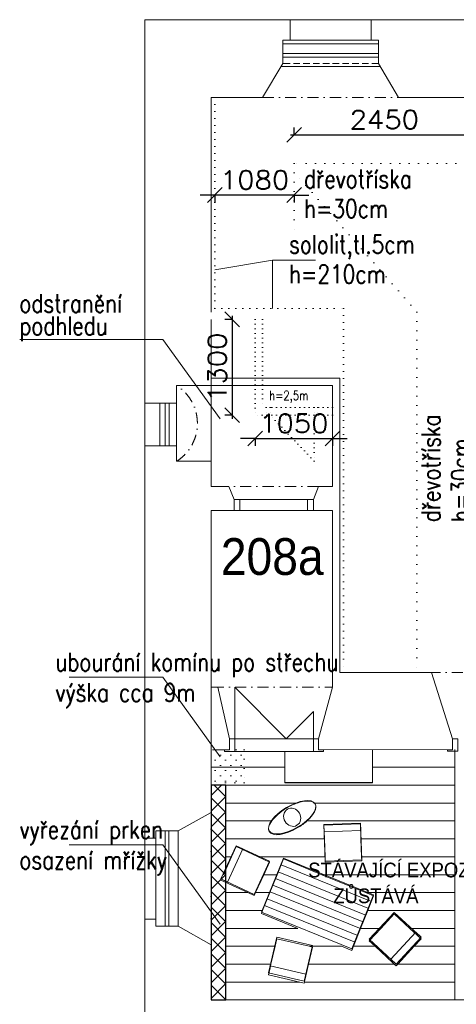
# Model space of a CAD drawing. Header units: millimetres. Extents: x 51292 to 288261, y 1680 to 40825.
# Tile 2 of 10: x 51292 to 57231, y 21360 to 34744. Entities that reach past the tile are written whole.
import ezdxf

# ---------------------------------------------------------------- set-up
doc = ezdxf.new("R2010")
doc.units = ezdxf.units.MM
for name, pattern in [('TEČKOVANÁ', [6.35, 0, -6.35]), ('ČERCHOVANÁ', [25.4, 12.7, -6.35, 0, -6.35]), ('ČÁRKOVANÁ', [19.05, 12.7, -6.35])]:
    doc.linetypes.add(name, pattern=pattern)
for name, color, linetype, lineweight in [('Bourání', 6, 'TEČKOVANÁ', 13), ('Koty', 1, 'Continuous', 13), ('Návrh', 1, 'Continuous', 30), ('Okna', 150, 'Continuous', 13), ('Tenká', 7, 'Continuous', 13), ('Text', 40, 'Continuous', 13), ('Čerch', 140, 'ČERCHOVANÁ', 13)]:
    doc.layers.add(name, color=color, linetype=linetype, lineweight=lineweight)
doc.styles.add('ARIAL100', font='arial.ttf', dxfattribs={"width": 0.9})
doc.styles.add('ROMANS100', font='romans.shx', dxfattribs={"width": 0.8})
doc.styles.add('Tom1', font='romans.shx', dxfattribs={"width": 1.1})
doc.dimstyles.new('Tom1-100', dxfattribs={"dimtxt": 250, "dimasz": 200, "dimexe": 100, "dimexo": 600, "dimgap": 80, "dimtad": 1, "dimdec": 0, "dimrnd": 5, "dimzin": 1, "dimtxsty": 'Tom1', "dimblk": 'OBLIQUE', "dimcen": 0.09, "dimdle": 50, "dimadec": 0, "dimazin": 0, "dimtfac": 1, "dimtdec": 0, "dimtix": 1, "dimtmove": 2, "dimatfit": 1, "dimldrblk": 'OBLIQUE', "dimfxl": 0, "dimarcsym": 0})

# ---------------------------------------------------------------- blocks, each defined once
blk = doc.blocks.new('_Oblique')
at = {"color": 0, "linetype": 'ByBlock', "lineweight": -2}
blk.add_line((-0.5, -0.5), (0.5, 0.5), dxfattribs=at)
blk = doc.blocks.new('*D12')
at = {"layer": 'Defpoints', "color": 0, "transparency": 16777216}
for p in [(53947, 32788), (55027, 32788), (53947, 32361)]:
    blk.add_point(p, dxfattribs=at)
at = {"layer": 'Koty', "color": 0, "lineweight": -2, "transparency": 16777216}
for p, q in [((53947, 32361), (53747, 32361)), ((53947, 32361), (53947, 32261)), ((55027, 32361), (53947, 32361)), ((55027, 32361), (55027, 32261)), ((55027, 32361), (55227, 32361))]:
    blk.add_line(p, q, dxfattribs=at)
at = {"layer": 'Koty', "color": 0, "lineweight": -2, "transparency": 16777216, "xscale": 200, "yscale": 200, "zscale": 200}
blk.add_blockref('_Oblique', (53947, 32361), dxfattribs=at)
at = {"layer": 'Koty', "color": 0, "lineweight": -2, "transparency": 16777216, "xscale": 200, "yscale": 200, "zscale": 200, "rotation": 180}
blk.add_blockref('_Oblique', (55027, 32361), dxfattribs=at)
at = {"layer": 'Koty', "color": 0, "transparency": 16777216, "insert": (54487, 32566), "char_height": 250, "attachment_point": 5, "style": 'Tom1'}
blk.add_mtext('1080', dxfattribs=at)
blk = doc.blocks.new('*D13')
at = {"layer": 'Defpoints', "color": 0, "transparency": 16777216}
for p in [(57477, 33181), (55027, 32788), (57477, 32788)]:
    blk.add_point(p, dxfattribs=at)
at = {"layer": 'Koty', "color": 0, "lineweight": -2, "transparency": 16777216}
for p, q in [((55027, 33181), (55027, 33281)), ((57477, 33181), (57477, 33281)), ((54977, 33181), (57527, 33181))]:
    blk.add_line(p, q, dxfattribs=at)
at = {"layer": 'Koty', "color": 0, "lineweight": -2, "transparency": 16777216, "xscale": 200, "yscale": 200, "zscale": 200, "rotation": 180}
blk.add_blockref('_Oblique', (55027, 33181), dxfattribs=at)
at = {"layer": 'Koty', "color": 0, "lineweight": -2, "transparency": 16777216, "xscale": 200, "yscale": 200, "zscale": 200}
blk.add_blockref('_Oblique', (57477, 33181), dxfattribs=at)
at = {"layer": 'Koty', "color": 0, "transparency": 16777216, "insert": (56252, 33386), "char_height": 250, "attachment_point": 5, "style": 'Tom1'}
blk.add_mtext('2450', dxfattribs=at)
blk = doc.blocks.new('*D64')
at = {"layer": 'Defpoints', "color": 0, "transparency": 16777216}
for p in [(54496, 30671), (54184, 29369), (54496, 29369)]:
    blk.add_point(p, dxfattribs=at)
at = {"layer": 'Koty', "color": 0, "lineweight": -2, "transparency": 16777216}
for p, q in [((54184, 30671), (54084, 30671)), ((54184, 30721), (54184, 29319)), ((54184, 29369), (54084, 29369))]:
    blk.add_line(p, q, dxfattribs=at)
at = {"layer": 'Koty', "color": 0, "lineweight": -2, "transparency": 16777216, "xscale": 200, "yscale": 200, "zscale": 200}
for p, rotation in [((54184, 30671), 90), ((54184, 29369), 270)]:
    blk.add_blockref('_Oblique', p, dxfattribs=dict(at, rotation=rotation))
at = {"layer": 'Koty', "color": 0, "transparency": 16777216, "insert": (53979, 30020), "char_height": 250, "attachment_point": 5, "rotation": 90, "style": 'Tom1'}
blk.add_mtext('1300', dxfattribs=at)
blk = doc.blocks.new('*D65')
at = {"layer": 'Defpoints', "color": 0, "transparency": 16777216}
for p in [(54496, 29369), (55546, 29369), (55546, 29052)]:
    blk.add_point(p, dxfattribs=at)
at = {"layer": 'Koty', "color": 0, "lineweight": -2, "transparency": 16777216}
for p, q in [((54496, 29052), (54296, 29052)), ((54496, 29052), (54496, 28952)), ((54496, 29052), (55546, 29052)), ((55546, 29052), (55546, 28952)), ((55546, 29052), (55746, 29052))]:
    blk.add_line(p, q, dxfattribs=at)
at = {"layer": 'Koty', "color": 0, "lineweight": -2, "transparency": 16777216, "xscale": 200, "yscale": 200, "zscale": 200}
blk.add_blockref('_Oblique', (54496, 29052), dxfattribs=at)
at = {"layer": 'Koty', "color": 0, "lineweight": -2, "transparency": 16777216, "xscale": 200, "yscale": 200, "zscale": 200, "rotation": 180}
blk.add_blockref('_Oblique', (55546, 29052), dxfattribs=at)
at = {"layer": 'Koty', "color": 0, "transparency": 16777216, "insert": (55021, 29257), "char_height": 250, "attachment_point": 5, "style": 'Tom1'}
blk.add_mtext('1050', dxfattribs=at)

msp = doc.modelspace()

# ---------------------------------------------------------------- hatches: boundary and pattern name
at = {"layer": 'Bourání'}
h = msp.add_hatch(dxfattribs=at)
h.set_pattern_fill('OMITKA', color=256, scale=100, style=0)
h.set_pattern_definition([(45, (0, 0), (-70.71068, 70.71068), [0, -100])])
edge = h.paths.add_edge_path()
edge.add_spline(control_points=[(54346.2, 24369.7), (54346.2, 24369.7), (54346.2, 24473.9), (54346.2, 24582)], knot_values=[0.1731418, 0.1731418, 0.1731418, 0.1731418, 0.3333333, 0.3333333, 0.3333333, 0.3333333], degree=3, periodic=0)
edge.add_spline(control_points=[(54346.2, 24582), (54115.2, 24582), (53899.1, 24582), (53897.4, 24582)], knot_values=[0.7260648, 0.7260648, 0.7260648, 0.7260648, 0.7775749, 0.7775749, 0.7775749, 0.7775749], degree=3, periodic=0)
edge.add_line((53897.4, 24582), (53897.4, 24369.7))
edge.add_spline(control_points=[(53897.4, 24369.7), (53897.4, 24369.7), (54009.6, 24369.7), (54121.8, 24369.7)], knot_values=[0.6666667, 0.6666667, 0.6666667, 0.6666667, 1, 1, 1, 1], degree=3, periodic=0)
edge.add_spline(control_points=[(54121.8, 24369.7), (54234, 24369.7), (54346.2, 24369.7), (54346.2, 24369.7)], knot_values=[0.3333333, 0.3333333, 0.3333333, 0.3333333, 0.6666667, 0.6666667, 0.6666667, 0.6666667], degree=3, periodic=0)
edge = h.paths.add_edge_path()
edge.add_spline(control_points=[(54346.2, 24595.2), (54346.2, 24707.9), (54346.2, 24820.6), (54346.2, 24820.6)], knot_values=[0, 0, 0, 0, 0.1666667, 0.1666667, 0.1666667, 0.1666667], degree=3, periodic=0)
edge.add_line((54346.2, 24825.3), (53897.4, 24825.3))
edge.add_line((53897.4, 24825.3), (53897.4, 24582))
edge.add_spline(control_points=[(53897.4, 24582), (53899.1, 24582), (54115.2, 24582), (54346.2, 24582)], knot_values=[0.7260648, 0.7260648, 0.7260648, 0.7260648, 0.7775749, 0.7775749, 0.7775749, 0.7775749], degree=3, periodic=0)
edge.add_spline(control_points=[(54346.2, 24582), (54346.2, 24586.4), (54346.2, 24590.8), (54346.2, 24595.2)], knot_values=[0.1666667, 0.1666667, 0.1666667, 0.1666667, 0.1731418, 0.1731418, 0.1731418, 0.1731418], degree=3, periodic=0)
at = {"layer": 'Návrh', "lineweight": 13}
h = msp.add_hatch(dxfattribs=at)
h.set_pattern_fill('PLASTY', color=256, scale=75, style=0)
h.set_pattern_definition([(45, (0, 0), (-106.066, 106.066), []), (135, (0, 0), (-106.066, -106.066), [])])
h.paths.add_polyline_path([(54097.4, 24338.7), (53897.4, 24338.7), (53897.4, 21419.1), (54097.4, 21419.1)])

# ---------------------------------------------------------------- linework, layer by layer
at = {"layer": 'Bourání', "ltscale": 15}
for p, q in [((53947.4, 33688.3), (53947.4, 30820.5)), ((53947.4, 30820.5), (55695.8, 30820.5)), ((55695.8, 30820.5), (55695.8, 25870.6))]:
    msp.add_line(p, q, dxfattribs=at)
at = {"layer": 'Bourání', "ltscale": 20}
for p, q in [((57477.4, 32788.3), (55027.4, 32788.3)), ((55027.4, 32788.3), (55027.4, 31888.3)), ((56695.8, 30770.5), (55027.4, 32670.5)), ((54595.9, 30671.1), (54496.4, 30671.1)), ((56695.8, 30770.5), (56695.8, 25870.6)), ((55546.3, 29369.3), (55546.3, 29470.9))]:
    msp.add_line(p, q, dxfattribs=at)
at = {"layer": 'Bourání', "ltscale": 10}
for p, q in [((54496.4, 30671.1), (54496.4, 29369.3)), ((54595.9, 30671.1), (54595.9, 29470.9)), ((55546.3, 29470.9), (54595.9, 29470.9)), ((54646.7, 29470.9), (54646.7, 29369.3)), ((54697.5, 29470.9), (54697.5, 29369.3)), ((55296.5, 29470.9), (55296.5, 29369.3)), ((55347.3, 29470.9), (55347.3, 29369.3)), ((55546.3, 29369.3), (54496.4, 29369.3))]:
    msp.add_line(p, q, dxfattribs=at)
for points in [[(55296.5, 28744.9), (55296.5, 28744.9), (54697.5, 29369.3), (54697.5, 29369.3)], [(55296.5, 29369.3), (55296.5, 29369.3), (55296.5, 28744.9), (55296.5, 28744.9)]]:
    msp.add_open_spline(points, degree=3, dxfattribs=at)
at = {"layer": 'Bourání', "ltscale": 20}
for points in [[(54346.2, 24820.6), (54346.2, 24820.6), (54346.2, 24369.7), (54346.2, 24369.7)], [(54346.2, 24369.7), (54346.2, 24369.7), (53897.4, 24369.7), (53897.4, 24369.7)]]:
    msp.add_open_spline(points, degree=3, dxfattribs=at)
at = {"layer": 'Koty'}
for p, q in [((51295.5, 30398.4), (53239, 30398.4)), ((53239, 30398.4), (54019.9, 29318.4)), ((51963.6, 23528.8), (53239, 23528.8)), ((53239, 23528.8), (54019.9, 22448.8))]:
    msp.add_line(p, q, dxfattribs=at)
at = {"layer": 'Návrh'}
for p, q in [((54097.4, 24338.7), (53897.4, 24338.7)), ((53897.4, 24338.7), (53897.4, 21419.1)), ((54097.4, 21419.1), (54097.4, 24338.7)), ((53897.4, 21419.1), (54097.4, 21419.1))]:
    msp.add_line(p, q, dxfattribs=at)
at = {"layer": 'Okna'}
for p, q in [((56071.5, 34744.3), (54970.8, 34744.3)), ((53427.4, 28951.1), (53427.4, 29531.1)), ((55287.4, 28221.1), (54207.4, 28221.1)), ((55287.4, 28071.1), (54207.4, 28071.1)), ((54216.3, 24969.4), (54216.3, 25669.4)), ((54216.3, 25669.4), (54916.3, 24969.4)), ((54916.3, 24969.4), (55286.3, 25339.4)), ((55286.3, 25339.4), (55286.3, 24969.4)), ((54216.3, 24969.4), (55286.3, 24969.4)), ((55353.9, 24798.8), (54113.9, 24798.8))]:
    msp.add_line(p, q, dxfattribs=at)
for points in [[(54207.4, 28221.1), (54287.4, 28221.1), (54287.4, 28071.1), (54207.4, 28071.1)], [(55207.4, 28221.6), (55287.4, 28221.6), (55287.4, 28071.1), (55207.4, 28071.1)]]:
    msp.add_lwpolyline(points, close=True, dxfattribs=at)
for points in [[(54216.3, 24819.4), (54216.3, 24819.4), (54216.3, 24798.8), (54076.3, 24798.8), (54076.3, 24819.4), (54146.6, 24819.4), (54146.6, 24969.4), (54216.3, 24969.4), (54216.3, 24798.8)], [(55286.3, 24969.4), (55286.3, 24819.4), (55286.3, 24798.8), (55426.3, 24798.8), (55426.2, 24819.4), (55356.6, 24819.4), (55356.6, 24969.4), (55286.3, 24969.4), (55286.3, 24798.8)], [(57249.8, 24820.6), (57249.8, 24820.6), (57249.8, 24800), (57109.8, 24800), (57109.8, 24820.6), (57180.1, 24820.6), (57180.1, 24970.6), (57249.8, 24970.6), (57249.8, 24800)]]:
    msp.add_lwpolyline(points, dxfattribs=at)
for points in [[(56170.9, 34464.3), (56170.9, 34464.3), (54871.3, 34464.3), (54871.3, 34464.3)], [(56170.9, 34414.3), (56170.9, 34414.3), (54871.3, 34414.3), (54871.3, 34414.3)], [(56170.9, 34284.3), (56170.9, 34284.3), (54871.3, 34284.3), (54871.3, 34284.3)], [(56170.9, 34234.3), (56170.9, 34234.3), (54871.3, 34234.3), (54871.3, 34234.3)], [(56196.7, 34108.3), (56196.7, 34108.3), (54845.6, 34108.3), (54845.6, 34108.3)], [(53199.1, 28951.1), (53199.1, 29187.9), (53199.1, 29531.1), (53199.1, 29531.1)], [(53273.2, 28951.1), (53273.2, 29187.9), (53273.2, 29531.1), (53273.2, 29531.1)], [(53324, 28951.1), (53324, 29187.9), (53324, 29531.1), (53324, 29531.1)], [(53146, 23719.9), (53146, 23719.9), (53146, 22420.3), (53146, 22420.3)], [(53146, 23719.9), (53146, 23719.9), (53446.6, 23719.9), (53446.6, 23719.9)], [(53270.9, 23719.9), (53270.9, 23719.9), (53270.9, 22420.3), (53270.9, 22420.3)], [(53321.7, 23719.9), (53321.7, 23719.9), (53321.7, 22420.3), (53321.7, 22420.3)], [(53446.6, 23719.9), (53446.6, 23719.9), (53446.6, 22420.3), (53446.6, 22420.3)]]:
    msp.add_open_spline(points, degree=3, dxfattribs=at)
at = {"layer": 'Tenká'}
for p, q in [((52995.7, 34744.3), (52995.7, 11564.2)), ((52995.7, 34744.3), (54970.8, 34744.3)), ((54970.8, 34744.3), (54970.8, 34464.3)), ((56071.5, 34744.3), (56071.4, 34464.3)), ((56071.5, 34744.3), (57935.8, 34744.3)), ((54970.8, 34663.7), (54970.8, 34464.3)), ((56071.4, 34464.3), (56071.5, 34663.7)), ((54970.8, 34464.3), (54871.3, 34464.3)), ((54871.3, 34464.3), (54871.3, 34148.3)), ((56170.9, 34464.3), (56071.4, 34464.3)), ((56170.9, 34148.3), (56170.9, 34464.3)), ((54871.3, 34148.3), (54596.1, 33688.3)), ((56170.9, 34148.3), (56446.1, 33688.3)), ((54596.1, 33688.3), (53897.4, 33688.3)), ((53897.4, 33688.3), (53897.4, 30770.5)), ((57576.1, 33688.3), (56446.1, 33688.3)), ((53897.4, 29722.9), (53897.4, 30671.1)), ((53897.4, 29870.5), (55645.8, 29870.5)), ((55645.8, 29870.5), (55645.8, 25870.6)), ((53427.4, 29771.1), (53897.4, 29771.1)), ((53427.4, 29771.1), (53427.4, 29531.1)), ((53897.4, 28741.1), (53897.4, 29771.1)), ((55546.3, 29771.1), (53897.4, 29771.1)), ((55546.3, 29771.1), (55546.3, 28401.1)), ((52995.7, 29531.1), (53427.4, 29531.1)), ((52995.7, 28951.1), (53427.4, 28951.1)), ((53427.4, 28951.1), (53427.4, 28741.1)), ((53897.4, 28741.1), (53427.4, 28741.1)), ((53897.4, 28401.1), (53897.4, 28741.1)), ((54137.4, 28401.1), (53897.4, 28401.1)), ((54207.4, 28221.1), (54137.4, 28401.1)), ((55357.4, 28401.1), (55287.4, 28221.1)), ((55546.3, 28401.1), (55357.4, 28401.1)), ((53897.4, 23969.7), (53897.4, 28071.1)), ((53897.4, 28071.1), (54207.4, 28071.1)), ((55287.4, 28071.1), (55546.3, 28071.1)), ((55546.3, 28071.1), (55546.3, 25669.4)), ((55645.8, 25870.6), (56895.3, 25870.6)), ((56895.3, 25870.6), (57180.1, 24970.6)), ((53986.3, 25669.4), (53897.4, 25669.4)), ((54146.6, 24969.4), (53986.3, 25669.4)), ((55356.6, 24969.4), (55546.3, 25669.4)), ((54146.6, 24819.4), (53916.3, 24819.4)), ((54898.6, 24798.8), (54898.6, 24376)), ((57180.1, 24821.8), (55356.6, 24820.6)), ((56091.3, 24376), (56091.3, 24820.6)), ((54898.6, 24376), (56091.3, 24376)), ((54898.6, 24376), (54898.6, 24376)), ((53446.6, 23719.9), (53897.4, 23969.7)), ((53146, 23620.4), (53146, 23719.9)), ((53146, 23719.9), (53446.6, 23719.9)), ((52995.7, 23620.4), (53146, 23620.4)), ((53146, 22519.8), (52995.7, 22519.8)), ((53146, 22420.3), (53146, 22519.8)), ((53446.6, 22420.3), (53146, 22420.3)), ((53897.4, 21419.1), (53897.4, 22170.5)), ((57847.1, 21419.1), (53897.4, 21419.1))]:
    msp.add_line(p, q, dxfattribs=at)
at = {"layer": 'Tenká', "linetype": 'ČÁRKOVANÁ', "ltscale": 7}
msp.add_open_spline([(56170.9, 34148.3), (56170.9, 34148.3), (54871.3, 34148.3), (54871.3, 34148.3)], degree=3, dxfattribs=at)
at = {"layer": 'Tenká'}
for points in [[(56091.3, 24582), (56091.3, 24582), (56091.3, 24820.5), (56091.3, 24820.5)], [(57211.8, 24825.3), (57211.8, 24825.3), (57211.8, 24582), (57211.8, 24582)], [(57211.8, 24820.6), (57211.8, 24820.6), (57211.8, 21419.1), (57211.8, 21419.1)], [(54898.6, 24582), (54898.6, 24582), (53897.4, 24582), (53897.4, 24582)], [(54898.6, 24582), (54898.6, 24582), (53897.4, 24582), (53897.4, 24582)], [(54898.6, 24372.2), (54898.6, 24372.2), (54898.6, 24582), (54898.6, 24582)], [(57211.8, 24582), (57211.8, 24582), (56091.3, 24582), (56091.3, 24582)], [(56091.3, 24582), (56091.3, 24582), (56091.3, 24372.2), (56091.3, 24372.2)], [(57211.8, 24582), (57211.8, 24582), (56091.3, 24582), (56091.3, 24582)], [(57211.8, 24338.7), (57211.8, 24338.7), (57211.8, 24582), (57211.8, 24582)], [(56091.3, 24372.2), (56091.3, 24372.2), (54898.6, 24372.2), (54898.6, 24372.2)], [(53897.4, 24338.7), (53897.4, 24338.7), (57211.8, 24338.7), (57211.8, 24338.7)], [(53897.4, 24338.7), (53897.4, 24338.7), (57211.8, 24338.7), (57211.8, 24338.7)], [(57211.8, 24338.7), (57211.8, 24338.7), (57211.8, 24095.4), (57211.8, 24095.4)], [(55065, 24095.4), (55065, 24095.4), (54431.1, 24095.4), (54097.4, 24095.4)], [(55065, 24095.4), (55065, 24095.4), (54431.1, 24095.4), (54097.4, 24095.4)], [(54920.7, 24033.8), (55092.8, 24136), (55267.3, 24160.1), (55310.4, 24087.5)], [(54920.7, 24027.1), (54969.6, 24056.4), (55018.8, 24079.3), (55065, 24095.4)], [(55299.1, 24095.4), (55259.6, 24133.6), (55169.7, 24132), (55065, 24095.4)], [(57211.8, 24095.4), (57211.8, 24095.4), (55299.1, 24095.4), (55299.1, 24095.4)], [(55299.1, 24095.4), (55303.5, 24091.2), (55307.3, 24086.4), (55310.4, 24081.2)], [(57211.8, 24095.4), (57211.8, 24095.4), (55299.1, 24095.4), (55299.1, 24095.4)], [(57211.8, 23852.1), (57211.8, 23852.1), (57211.8, 24095.4), (57211.8, 24095.4)], [(54687.1, 23717.3), (54644, 23789.9), (54748.6, 23931.6), (54920.7, 24033.8)], [(54720.2, 23852.1), (54762.2, 23911.1), (54832.6, 23974.3), (54920.7, 24027.1)], [(55310.4, 24087.5), (55353.5, 24014.9), (55248.9, 23873.2), (55076.8, 23771)], [(55310.4, 24081.2), (55341.8, 24027.8), (55294.6, 23937.2), (55199.9, 23852.1)], [(54097.4, 23852.1), (54341, 23852.1), (54720.2, 23852.1), (54720.2, 23852.1)], [(54097.4, 23852.1), (54341, 23852.1), (54720.2, 23852.1), (54720.2, 23852.1)], [(54720.2, 23852.1), (54680.2, 23795.9), (54666, 23743.6), (54687.1, 23707.9)], [(55076.8, 23762), (55123.3, 23789.8), (55164.9, 23820.6), (55199.9, 23852.1)], [(55199.9, 23852.1), (55199.9, 23852.1), (57211.8, 23852.1), (57211.8, 23852.1)], [(55199.9, 23852.1), (55199.9, 23852.1), (57211.8, 23852.1), (57211.8, 23852.1)], [(57211.8, 23852.1), (57211.8, 23852.1), (57211.8, 23608.8), (57211.8, 23608.8)], [(55076.8, 23771), (54904.6, 23668.8), (54730.2, 23644.8), (54687.1, 23717.3)], [(54687.1, 23707.9), (54730.2, 23634.7), (54904.6, 23658.9), (55076.8, 23762)], [(55428.7, 23802.9), (55428.7, 23802.9), (55926.4, 23822), (55926.4, 23822)], [(55428.7, 23802.9), (55428.7, 23802.9), (55926.4, 23822), (55926.4, 23822)], [(55926.4, 23813.4), (55926.4, 23813.4), (55428.7, 23794.1), (55428.7, 23794.1)], [(55432.5, 23705), (55432.5, 23705), (55428.7, 23802.9), (55428.7, 23802.9)], [(55447.9, 23305.2), (55447.9, 23305.2), (55428.7, 23802.9), (55428.7, 23802.9)], [(55428.7, 23794.1), (55428.7, 23794.1), (55435.8, 23608.8), (55435.8, 23608.8)], [(55930.2, 23724.1), (55930.2, 23724.1), (55432.5, 23705), (55432.5, 23705)], [(55926.4, 23822), (55926.4, 23822), (55930.2, 23724.1), (55930.2, 23724.1)], [(55926.4, 23822), (55926.4, 23822), (55945.5, 23324.4), (55945.5, 23324.4)], [(55934.2, 23608.8), (55934.2, 23608.8), (55926.4, 23813.4), (55926.4, 23813.4)], [(55435.8, 23608.8), (55435.8, 23608.8), (54513.9, 23608.8), (54097.4, 23608.8)], [(55435.8, 23608.8), (55435.8, 23608.8), (54513.9, 23608.8), (54097.4, 23608.8)], [(55445.1, 23365.5), (55445.1, 23365.5), (55435.8, 23608.8), (55435.8, 23608.8)], [(57211.8, 23608.8), (57211.8, 23608.8), (55934.2, 23608.8), (55934.2, 23608.8)], [(55934.2, 23608.8), (55934.2, 23608.8), (55943.5, 23365.5), (55943.5, 23365.5)], [(57211.8, 23608.8), (57211.8, 23608.8), (55934.2, 23608.8), (55934.2, 23608.8)], [(57211.8, 23365.5), (57211.8, 23365.5), (57211.8, 23608.8), (57211.8, 23608.8)], [(54029.4, 23063.8), (54029.4, 23063.8), (54238.3, 23516), (54238.3, 23516)], [(54029.4, 23063.8), (54029.4, 23063.8), (54238.3, 23516), (54238.3, 23516)], [(54327.2, 23474.9), (54327.2, 23474.9), (54118.3, 23022.7), (54118.3, 23022.7)], [(54174.5, 23365.5), (54174.5, 23365.5), (54238.3, 23504.7), (54238.3, 23504.7)], [(54238.3, 23516), (54238.3, 23516), (54327.2, 23474.9), (54327.2, 23474.9)], [(54238.3, 23516), (54238.3, 23516), (54690.4, 23307), (54690.4, 23307)], [(54238.3, 23504.7), (54238.3, 23504.7), (54537, 23365.5), (54537, 23365.5)], [(54174.5, 23365.5), (54174.5, 23365.5), (54063, 23122.2), (54063, 23122.2)], [(54097.4, 23365.5), (54141.1, 23365.5), (54174.5, 23365.5), (54174.5, 23365.5)], [(54097.4, 23365.5), (54141.1, 23365.5), (54174.5, 23365.5), (54174.5, 23365.5)], [(54690.4, 23307), (54690.4, 23307), (54481.5, 22854.9), (54481.5, 22854.9)], [(54537, 23365.5), (54537, 23365.5), (55445.1, 23365.5), (55445.1, 23365.5)], [(54690.4, 23294), (54690.4, 23294), (54537, 23365.5), (54537, 23365.5)], [(54537, 23365.5), (54537, 23365.5), (55445.1, 23365.5), (55445.1, 23365.5)], [(54878.6, 23348.7), (54878.6, 23348.7), (54580.1, 22613.9), (54580.1, 22613.9)], [(54611.7, 23122.2), (54611.7, 23122.2), (54690.4, 23294), (54690.4, 23294)], [(54878.6, 23336.1), (54878.6, 23336.1), (54792.4, 23122.2), (54792.4, 23122.2)], [(56106.2, 22850.1), (56106.2, 22850.1), (54878.6, 23348.7), (54878.6, 23348.7)], [(55400.6, 23122.2), (55400.6, 23122.2), (54878.6, 23336.1), (54878.6, 23336.1)], [(55445.1, 23365.5), (55445.1, 23365.5), (55447.9, 23292.2), (55447.9, 23292.2)], [(55945.5, 23324.4), (55945.5, 23324.4), (55447.9, 23305.2), (55447.9, 23305.2)], [(55447.9, 23292.2), (55447.9, 23292.2), (55945.5, 23311.5), (55945.5, 23311.5)], [(55945.5, 23311.5), (55945.5, 23311.5), (55943.5, 23365.5), (55943.5, 23365.5)], [(55943.5, 23365.5), (55943.5, 23365.5), (57211.8, 23365.5), (57211.8, 23365.5)], [(55943.5, 23365.5), (55943.5, 23365.5), (57211.8, 23365.5), (57211.8, 23365.5)], [(57211.8, 23365.5), (57211.8, 23365.5), (57211.8, 23122.2), (57211.8, 23122.2)], [(54809.5, 23162.7), (54809.5, 23162.7), (56026, 22668.7), (56026, 22668.7)], [(54846.8, 23254.6), (54846.8, 23254.6), (56063.3, 22760.6), (56063.3, 22760.6)], [(54118.3, 23022.7), (54118.3, 23022.7), (54029.4, 23063.8), (54029.4, 23063.8)], [(54481.5, 22854.9), (54481.5, 22854.9), (54029.4, 23063.8), (54029.4, 23063.8)], [(54393.8, 22878.9), (54393.8, 22878.9), (54029.4, 23048.8), (54029.4, 23048.8)], [(54611.7, 23122.2), (54611.7, 23122.2), (54500.2, 22878.9), (54500.2, 22878.9)], [(54792.4, 23122.2), (54792.4, 23122.2), (54611.7, 23122.2), (54611.7, 23122.2)], [(54792.4, 23122.2), (54792.4, 23122.2), (54611.7, 23122.2), (54611.7, 23122.2)], [(54694.5, 22878.9), (54694.5, 22878.9), (54792.4, 23122.2), (54792.4, 23122.2)], [(54772.2, 23070.9), (54772.2, 23070.9), (55988.7, 22576.8), (55988.7, 22576.8)], [(57211.8, 23122.2), (57211.8, 23122.2), (55400.6, 23122.2), (55400.6, 23122.2)], [(55400.6, 23122.2), (55400.6, 23122.2), (55994.6, 22878.9), (55994.6, 22878.9)], [(57211.8, 23122.2), (57211.8, 23122.2), (55400.6, 23122.2), (55400.6, 23122.2)], [(57211.8, 22878.9), (57211.8, 22878.9), (57211.8, 23122.2), (57211.8, 23122.2)], [(54697.6, 22887.2), (54697.6, 22887.2), (55914.1, 22393.1), (55914.1, 22393.1)], [(54734.9, 22979), (54734.9, 22979), (55951.4, 22485), (55951.4, 22485)], [(54097.4, 22878.9), (54235.3, 22878.9), (54393.8, 22878.9), (54393.8, 22878.9)], [(54097.4, 22878.9), (54235.3, 22878.9), (54393.8, 22878.9), (54393.8, 22878.9)], [(54393.8, 22878.9), (54393.8, 22878.9), (54481.5, 22838.1), (54481.5, 22838.1)], [(54481.5, 22838.1), (54481.5, 22838.1), (54500.2, 22878.9), (54500.2, 22878.9)], [(54500.2, 22878.9), (54500.2, 22878.9), (54694.5, 22878.9), (54694.5, 22878.9)], [(54500.2, 22878.9), (54500.2, 22878.9), (54694.5, 22878.9), (54694.5, 22878.9)], [(54694.5, 22878.9), (54694.5, 22878.9), (54596.5, 22635.6), (54596.5, 22635.6)], [(54660.3, 22795.3), (54660.3, 22795.3), (55876.7, 22301.3), (55876.7, 22301.3)], [(55807.7, 22115.3), (55807.7, 22115.3), (56106.2, 22850.1), (56106.2, 22850.1)], [(55994.6, 22878.9), (55994.6, 22878.9), (57211.8, 22878.9), (57211.8, 22878.9)], [(56106.2, 22833.2), (56106.2, 22833.2), (55994.6, 22878.9), (55994.6, 22878.9)], [(55994.6, 22878.9), (55994.6, 22878.9), (57211.8, 22878.9), (57211.8, 22878.9)], [(56026.6, 22635.6), (56026.6, 22635.6), (56106.2, 22833.2), (56106.2, 22833.2)], [(57211.8, 22878.9), (57211.8, 22878.9), (57211.8, 22635.6), (57211.8, 22635.6)], [(54596.5, 22635.6), (54596.5, 22635.6), (54304, 22635.6), (54097.4, 22635.6)], [(54596.5, 22635.6), (54596.5, 22635.6), (54304, 22635.6), (54097.4, 22635.6)], [(54580.1, 22595), (54580.1, 22595), (54596.5, 22635.6), (54596.5, 22635.6)], [(54623, 22703.5), (54623, 22703.5), (55839.4, 22209.4), (55839.4, 22209.4)], [(56026.6, 22635.6), (56026.6, 22635.6), (55928.6, 22392.3), (55928.6, 22392.3)], [(57211.8, 22635.6), (57211.8, 22635.6), (56026.6, 22635.6), (56026.6, 22635.6)], [(57211.8, 22635.6), (57211.8, 22635.6), (56026.6, 22635.6), (56026.6, 22635.6)], [(57211.8, 22392.3), (57211.8, 22392.3), (57211.8, 22635.6), (57211.8, 22635.6)], [(54580.1, 22613.9), (54580.1, 22613.9), (55807.7, 22115.3), (55807.7, 22115.3)], [(55074.8, 22392.3), (55074.8, 22392.3), (54580.1, 22595), (54580.1, 22595)], [(56047.1, 22245), (56047.1, 22245), (56385.4, 22610.5), (56385.4, 22610.5)], [(56202.6, 22392.3), (56202.6, 22392.3), (56385.4, 22591.5), (56385.4, 22591.5)], [(56385.4, 22610.5), (56385.4, 22610.5), (56750.9, 22272.1), (56750.9, 22272.1)], [(56385.4, 22591.5), (56385.4, 22591.5), (56598.7, 22392.3), (56598.7, 22392.3)], [(53446.6, 22420.3), (53446.6, 22420.3), (53897.4, 22170.5), (53897.4, 22170.5)], [(54097.4, 22392.3), (54433.4, 22392.3), (55074.8, 22392.3), (55074.8, 22392.3)], [(54097.4, 22392.3), (54433.4, 22392.3), (55074.8, 22392.3), (55074.8, 22392.3)], [(55830.7, 22149), (55830.7, 22149), (55928.6, 22392.3), (55928.6, 22392.3)], [(55928.6, 22392.3), (55928.6, 22392.3), (56202.6, 22392.3), (56202.6, 22392.3)], [(55928.6, 22392.3), (55928.6, 22392.3), (56202.6, 22392.3), (56202.6, 22392.3)], [(56202.6, 22392.3), (56202.6, 22392.3), (56047.1, 22222.9), (56047.1, 22222.9)], [(56598.7, 22392.3), (56598.7, 22392.3), (57211.8, 22392.3), (57211.8, 22392.3)], [(56750.9, 22250.2), (56750.9, 22250.2), (56598.7, 22392.3), (56598.7, 22392.3)], [(56598.7, 22392.3), (56598.7, 22392.3), (57211.8, 22392.3), (57211.8, 22392.3)], [(57211.8, 22392.3), (57211.8, 22392.3), (57211.8, 22149), (57211.8, 22149)], [(54677.3, 21786.2), (54677.3, 21786.2), (54787.6, 22271.8), (54787.6, 22271.8)], [(54787.6, 22249.9), (54787.6, 22249.9), (54764.9, 22149), (54764.9, 22149)], [(54787.6, 22271.8), (54787.6, 22271.8), (55273.3, 22161.5), (55273.3, 22161.5)], [(55228.2, 22149), (55228.2, 22149), (54787.6, 22249.9), (54787.6, 22249.9)], [(56412.5, 21906.7), (56412.5, 21906.7), (56047.1, 22245), (56047.1, 22245)], [(56047.1, 22222.9), (56047.1, 22222.9), (56126.2, 22149), (56126.2, 22149)], [(56340.6, 21973.2), (56340.6, 21973.2), (56679, 22338.7), (56679, 22338.7)], [(56750.9, 22272.1), (56750.9, 22272.1), (56412.5, 21906.7), (56412.5, 21906.7)], [(56750.9, 22272.1), (56750.9, 22272.1), (56412.5, 21906.7), (56412.5, 21906.7)], [(56658, 22149), (56658, 22149), (56750.9, 22250.2), (56750.9, 22250.2)], [(56679, 22338.7), (56679, 22338.7), (56750.9, 22272.1), (56750.9, 22272.1)], [(54764.9, 22149), (54764.9, 22149), (54353.6, 22149), (54097.4, 22149)], [(54764.9, 22149), (54764.9, 22149), (54353.6, 22149), (54097.4, 22149)], [(54710.1, 21905.7), (54710.1, 21905.7), (54764.9, 22149), (54764.9, 22149)], [(55273.3, 22161.5), (55273.3, 22161.5), (55163, 21675.8), (55163, 21675.8)], [(55273.3, 22138.7), (55273.3, 22138.7), (55220.8, 21905.7), (55220.8, 21905.7)], [(55668.8, 22149), (55668.8, 22149), (55228.2, 22149), (55228.2, 22149)], [(55228.2, 22149), (55228.2, 22149), (55273.3, 22138.7), (55273.3, 22138.7)], [(55668.8, 22149), (55668.8, 22149), (55228.2, 22149), (55228.2, 22149)], [(55807.7, 22092.1), (55807.7, 22092.1), (55668.8, 22149), (55668.8, 22149)], [(55830.7, 22149), (55830.7, 22149), (55807.7, 22092.1), (55807.7, 22092.1)], [(56126.2, 22149), (56126.2, 22149), (55830.7, 22149), (55830.7, 22149)], [(56126.2, 22149), (56126.2, 22149), (55830.7, 22149), (55830.7, 22149)], [(56366.7, 21924.4), (56366.7, 21924.4), (56126.2, 22149), (56126.2, 22149)], [(56658, 22149), (56658, 22149), (56434.6, 21905.7), (56434.6, 21905.7)], [(57211.8, 22149), (57211.8, 22149), (56658, 22149), (56658, 22149)], [(57211.8, 22149), (57211.8, 22149), (56658, 22149), (56658, 22149)], [(57211.8, 21905.7), (57211.8, 21905.7), (57211.8, 22149), (57211.8, 22149)], [(56412.5, 21906.7), (56412.5, 21906.7), (56340.6, 21973.2), (56340.6, 21973.2)], [(54097.4, 21905.7), (54338.1, 21905.7), (54710.1, 21905.7), (54710.1, 21905.7)], [(54097.4, 21905.7), (54338.1, 21905.7), (54710.1, 21905.7), (54710.1, 21905.7)], [(54677.3, 21786.2), (54677.3, 21786.2), (54699, 21881.7), (54699, 21881.7)], [(54699, 21856.5), (54699, 21856.5), (54677.3, 21760.1), (54677.3, 21760.1)], [(54710.1, 21905.7), (54710.1, 21905.7), (54699, 21856.5), (54699, 21856.5)], [(54699, 21881.7), (54699, 21881.7), (55184.7, 21771.4), (55184.7, 21771.4)], [(55184.7, 21745.2), (55184.7, 21745.2), (55220.8, 21905.7), (55220.8, 21905.7)], [(55220.8, 21905.7), (55220.8, 21905.7), (56386.7, 21905.7), (56386.7, 21905.7)], [(55220.8, 21905.7), (55220.8, 21905.7), (56386.7, 21905.7), (56386.7, 21905.7)], [(56386.7, 21905.7), (56386.7, 21905.7), (56366.7, 21924.4), (56366.7, 21924.4)], [(56386.7, 21905.7), (56386.7, 21905.7), (56412.5, 21881.7), (56412.5, 21881.7)], [(56412.5, 21881.7), (56412.5, 21881.7), (56434.6, 21905.7), (56434.6, 21905.7)], [(56434.6, 21905.7), (56434.6, 21905.7), (57211.8, 21905.7), (57211.8, 21905.7)], [(56434.6, 21905.7), (56434.6, 21905.7), (57211.8, 21905.7), (57211.8, 21905.7)], [(57211.8, 21905.7), (57211.8, 21905.7), (57211.8, 21662.4), (57211.8, 21662.4)], [(55163, 21675.8), (55163, 21675.8), (54677.3, 21786.2), (54677.3, 21786.2)], [(55163, 21675.8), (55163, 21675.8), (54677.3, 21786.2), (54677.3, 21786.2)], [(54677.3, 21760.1), (54677.3, 21760.1), (55103.8, 21662.4), (55103.8, 21662.4)], [(55184.7, 21771.4), (55184.7, 21771.4), (55163, 21675.8), (55163, 21675.8)], [(55167.6, 21669.3), (55167.6, 21669.3), (55184.7, 21745.2), (55184.7, 21745.2)], [(55184.7, 21745.2), (55184.7, 21745.2), (55184.7, 21745.2), (55184.7, 21745.2)], [(55103.8, 21662.4), (55103.8, 21662.4), (54440.3, 21662.4), (54097.4, 21662.4)], [(55103.8, 21662.4), (55103.8, 21662.4), (54440.3, 21662.4), (54097.4, 21662.4)], [(55163, 21648.9), (55163, 21648.9), (55103.8, 21662.4), (55103.8, 21662.4)], [(55166, 21662.4), (55166, 21662.4), (55163, 21648.9), (55163, 21648.9)], [(55166, 21662.4), (55166, 21662.4), (55167.6, 21669.3), (55167.6, 21669.3)], [(57211.8, 21662.4), (57211.8, 21662.4), (55166, 21662.4), (55166, 21662.4)], [(57211.8, 21662.4), (57211.8, 21662.4), (55166, 21662.4), (55166, 21662.4)], [(57211.8, 21419.1), (57211.8, 21419.1), (57211.8, 21662.4), (57211.8, 21662.4)]]:
    msp.add_open_spline(points, degree=3, dxfattribs=at)
for points, knots in [([(55063.5, 23793.4), (55009.8, 23761.5), (54937.4, 23784.5), (54901.6, 23844.7), (54901.6, 23844.7), (54865.8, 23905), (54880.3, 23979.6), (54934, 24011.4)], [0.4, 0.4, 0.4, 0.4, 0.6, 0.6, 0.6, 0.6, 1, 1, 1, 1]), ([(54934, 24011.4), (54987.6, 24043.3), (55060.1, 24020.3), (55095.8, 23960.1), (55095.8, 23960.1), (55131.6, 23899.9), (55117.1, 23825.2), (55063.5, 23793.4)], [0, 0, 0, 0, 0.2, 0.2, 0.2, 0.2, 0.4, 0.4, 0.4, 0.4])]:
    msp.add_open_spline(points, degree=3, knots=knots, dxfattribs=at)
at = {"layer": 'Text'}
for p, q in [((54729.7, 31474.1), (53947.4, 31345.4)), ((55317.2, 31474.1), (54729.7, 31474.1)), ((54729.7, 31474.1), (54729.7, 30820.5)), ((51963.6, 25805.6), (53239, 25805.6)), ((53239, 25805.6), (54019.9, 24725.5))]:
    msp.add_line(p, q, dxfattribs=at)
at = {"layer": 'Čerch', "ltscale": 12}
for p, q in [((54596.1, 33688.3), (56446.1, 33688.3)), ((55357.4, 28401.1), (54137.4, 28401.1)), ((58845, 25870.6), (56895, 25870.6)), ((53916.3, 25669.4), (55546.3, 25669.4)), ((53897.4, 23969.7), (53897.4, 22170.5))]:
    msp.add_line(p, q, dxfattribs=at)
msp.add_arc((53097.5, 29256.1), 611.6, 302.64085, 57.35915, dxfattribs=at)

# ---------------------------------------------------------------- texts
at = {"layer": 'Koty', "style": 'ROMANS100', "width": 0.8}
for s, height, p in [('odstranění ', 250, (51288.9, 30764.5)), ('podhledu', 250, (51288.9, 30458.6)), ('h=2,5m', 125, (54685.3, 29573.5)), ('vyřezání prken', 250, (51288.9, 23612.8)), ('osazení mřížky', 250, (51288.9, 23197.9))]:
    msp.add_text(s, height=height, dxfattribs=at).set_placement(p)
at = {"layer": 'Text'}
for s, height, style, width, p in [('dřevotříska', 250, 'ROMANS100', 0.8, (55160.2, 32456.3)), ('h=30cm', 250, 'ROMANS100', 0.8, (55160.2, 32051.5)), ('sololit,tl.5cm', 250, 'ROMANS100', 0.8, (54956.9, 31566.1)), ('h=210cm', 250, 'ROMANS100', 0.8, (54956.9, 31161.3)), ('208a', 500, 'ARIAL100', 0.9, (54028.4, 27197)), ('ubourání komínu po střechu', 250, 'ROMANS100', 0.8, (51777.6, 25889.6)), ('výška cca 9m', 250, 'ROMANS100', 0.8, (51777.6, 25474.7)), ('STÁVAJÍCÍ EXPOZICE', 200, 'ARIAL100', 0.9, (55217.3, 23086)), ('ZŮSTÁVÁ', 200, 'ARIAL100', 0.9, (55557.3, 22734.7))]:
    msp.add_text(s, height=height, dxfattribs=dict(at, style=style, width=width)).set_placement(p)
at = {"layer": 'Text', "style": 'ROMANS100', "width": 0.8}
for s, p in [('dřevotříska', (57009.4, 27914.7)), ('h=30cm', (57414.2, 27914.7))]:
    msp.add_text(s, height=250, rotation=90, dxfattribs=at).set_placement(p)

# ---------------------------------------------------------------- dimensions: what is measured, and where the dimension line sits
at = {"layer": 'Koty'}
for base, p1, p2, picture, middle in [((57477.4, 33180.9), (55027.4, 32788.3), (57477.4, 32788.3), '*D13', (56252.4, 33385.9)), ((53947.4, 32360.8), (55027.4, 32788.3), (53947.4, 32788.3), '*D12', (54487.4, 32565.8)), ((55546.3, 29052.5), (54496.4, 29369.3), (55546.3, 29369.3), '*D65', (55021.4, 29257.5))]:
    dim = msp.add_linear_dim(base=base, p1=p1, p2=p2, dimstyle='Tom1-100', dxfattribs=at)
    dim.commit()
    dim.dimension.update_dxf_attribs({"geometry": picture, "text_midpoint": middle})
dim = msp.add_linear_dim(base=(54183.9, 29369.3), p1=(54496.4, 30671.1), p2=(54496.4, 29369.3), angle=90, dimstyle='Tom1-100', dxfattribs=at)
dim.commit()
dim.dimension.update_dxf_attribs({"geometry": '*D64', "text_midpoint": (53978.9, 30020.2)})

doc.saveas('drawing.dxf')
